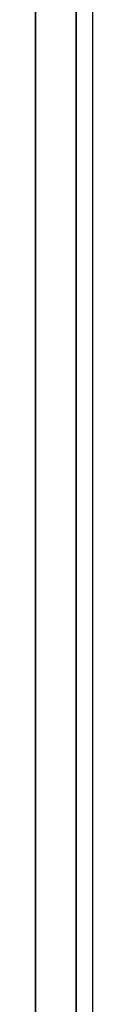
# Model space of a CAD drawing. Header units: millimetres. Extents: x -35 to 33166, y -35 to 31591.
# Tile 32 of 36: x 32022 to 32378, y 15946 to 22079. Entities that reach past the tile are written whole.
import ezdxf

# ---------------------------------------------------------------- set-up
doc = ezdxf.new("R2010")
doc.units = ezdxf.units.MM
doc.header["$LTSCALE"] = 25.4
doc.layers.get('0').update_dxf_attribs({"true_color": 0xffffff})
doc.layers.add('Walls - L1', color=7, linetype='Continuous', true_color=0xb4b464)

# ---------------------------------------------------------------- blocks, each defined once
blk = doc.blocks.new('Difference#72')
for p, q in [((32022.41, 31234.766, 3198.73), (32022.41, 13855.5, 3198.73)), ((32022.41, 13855.5, 3351.27), (32022.41, 31234.766, 3351.27)), ((32022.41, 31234.766, -100), (32022.41, 13703.12, -100)), ((32022.41, 13703.12, 3800), (32022.41, 31234.766, 3800)), ((32276.4, 13855.5, 3198.73), (32276.4, 31234.766, 3198.73)), ((32276.4, 31234.766, 3351.27), (32276.4, 13855.5, 3351.27)), ((32378.01, 31234.766, -100), (32378.01, 13703.12, -100)), ((32378.01, 31234.766, 3800), (32378.01, 13703.12, 3800))]:
    blk.add_line(p, q)
blk = doc.blocks.new('Group3573')
at = {"layer": 'Walls - L1'}
blk.add_blockref('Difference#72', (0, 0), dxfattribs=at)

msp = doc.modelspace()

# ---------------------------------------------------------------- block references
msp.add_blockref('Group3573', (0, 0))

doc.saveas('drawing.dxf')
